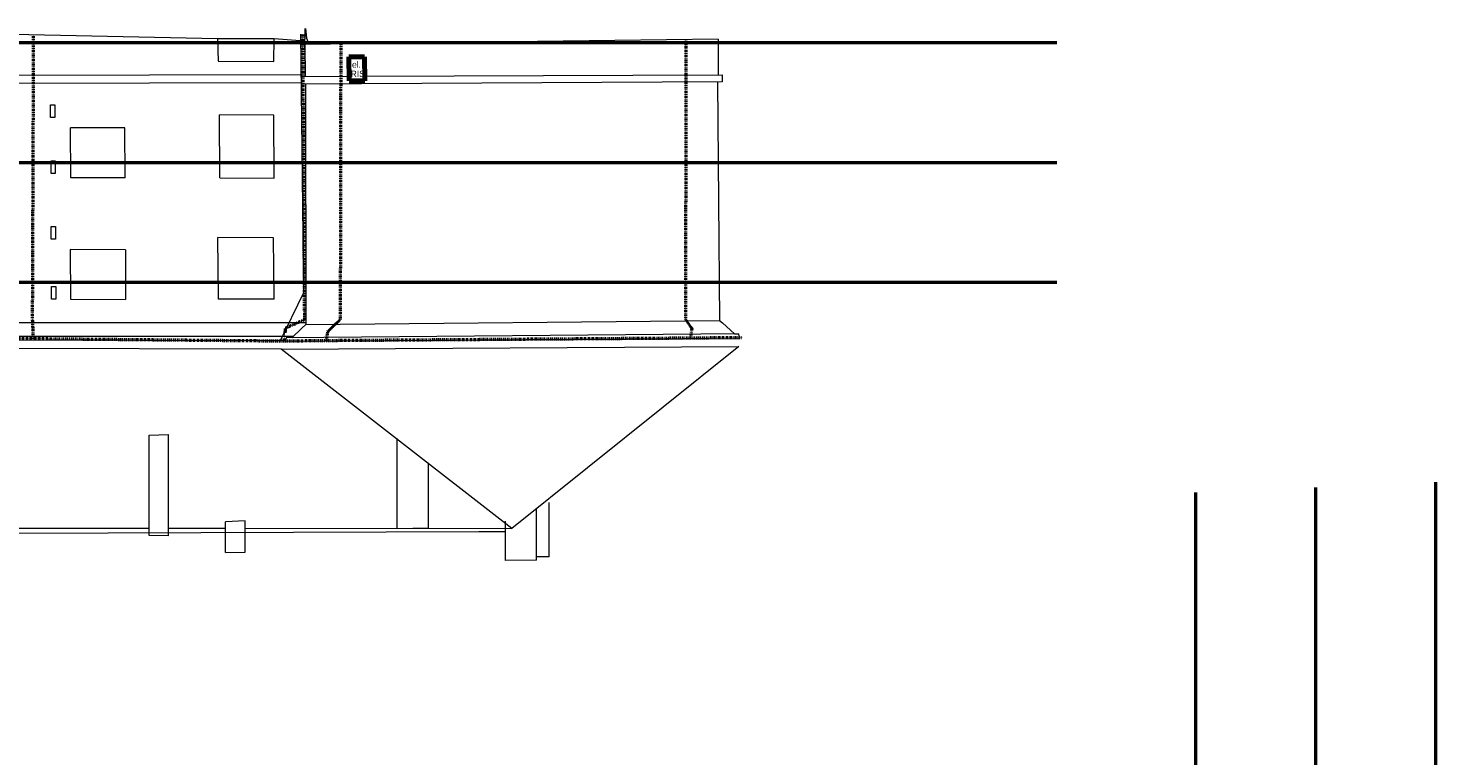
# Model space of a CAD drawing. Extents: x 9439 to 77518, y -36542 to 26174.
# Tile 7 of 7: x 43657 to 77111, y 8852 to 26160. Entities that reach past the tile are written whole.
import ezdxf

# ---------------------------------------------------------------- set-up
doc = ezdxf.new("R2010")
doc.units = 0
doc.header["$MEASUREMENT"] = 0
doc.linetypes.add('DGN Style 4', pattern=[0.565042, 0.282344, -0.141172, 0.000352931, -0.141172])
for name, color, linetype, lineweight in [('2D ČÁRY_Číslo_pera__5', 231, 'Continuous', 50), ('blok I_hromosvody_Číslo_pera__4', 91, 'Continuous', 13), ('blok I_okapy_Číslo_pera__5', 231, 'Continuous', 50), ('blok I_pohled1_RIS_Číslo_pera__6', 190, 'Continuous', 70), ('blok I_pohled3_fasáda_Číslo_pera__1', 7, 'Continuous', 15), ('blok I_pohled3_fasáda_Číslo_pera__6', 190, 'Continuous', 70), ('blok I_pohled3_střecha_Číslo_pera__1', 7, 'Continuous', 15), ('blok I_pohled5_fasáda_Číslo_pera__1', 7, 'Continuous', 15), ('blok I_pohled5_mřížky_Číslo_pera__4', 91, 'Continuous', 13), ('blok I_pohled5_okna_Číslo_pera__3', 150, 'Continuous', 13), ('blok I_pohled5_střecha_Číslo_pera__1', 7, 'Continuous', 15)]:
    doc.layers.add(name, color=color, linetype=linetype, lineweight=lineweight)
for name, color, linetype, lineweight, true_color in [('blok I_komíny_Číslo_pera__252', 7, 'Continuous', 13, 0x917be6), ('blok I_pohled3_terén_Číslo_pera__30', 7, 'Continuous', 13, 0xfed4ff), ('blok I_pohled4_terén_Číslo_pera__30', 7, 'Continuous', 13, 0xfed4ff), ('blok I_pohled5_terén_Číslo_pera__30', 7, 'Continuous', 13, 0xfed4ff)]:
    doc.layers.add(name, color=color, linetype=linetype, lineweight=lineweight, true_color=true_color)
doc.styles.add('GENERATED_STYLE_1', font='txt')

msp = doc.modelspace()

# ---------------------------------------------------------------- linework, layer by layer
at = {"layer": '2D ČÁRY_Číslo_pera__5', "linetype": 'Continuous'}
for p, q in [((68101, 25810), (19254, 25810)), ((68101, 22960), (19254, 22960)), ((68101, 20110), (19254, 20110)), ((71411, -32599), (71411, 15115)), ((74261, -32517), (74261, 15237)), ((77111, -32435), (77111, 15360))]:
    msp.add_line(p, q, dxfattribs=at)
at = {"layer": 'blok I_hromosvody_Číslo_pera__4', "linetype": 'Continuous'}
for p, q in [((50126, 26014), (50203, 19865)), ((50203, 19865), (49623, 18677)), ((43353, 14146), (54368, 14189)), ((54368, 14189), (55000, 14192))]:
    msp.add_line(p, q, dxfattribs=at)
at = {"layer": 'blok I_komíny_Číslo_pera__252', "linetype": 'Continuous'}
for p, q in [((46537, 16482), (46989, 16494)), ((46537, 14090), (46537, 16482)), ((46989, 14088), (46989, 16494)), ((52424, 14251), (52424, 16397)), ((53171, 14269), (53170, 15819)), ((56043, 13585), (56043, 14879)), ((48815, 14442), (48351, 14419)), ((48351, 13691), (48351, 14419)), ((48815, 13697), (48815, 14442)), ((55000, 13501), (55000, 14435)), ((55738, 13505), (55738, 14711)), ((46989, 14088), (46537, 14090)), ((53171, 14269), (52424, 14251)), ((48351, 13691), (48815, 13697)), ((55738, 13505), (55000, 13501)), ((56043, 13585), (55738, 13587))]:
    msp.add_line(p, q, dxfattribs=at)
at = {"layer": 'blok I_okapy_Číslo_pera__5', "linetype": 'DGN Style 4'}
for p, q in [((43780, 25993), (43755, 19238)), ((50179, 26020), (50222, 19223)), ((51086, 25782), (51074, 19227)), ((59290, 25900), (59278, 19240)), ((43755, 19238), (43767, 19000)), ((50222, 19223), (49769, 19019)), ((51074, 19227), (50772, 18938)), ((59278, 19240), (59429, 19013)), ((43765, 18770), (26755, 18766)), ((43767, 19000), (43765, 18770)), ((49739, 18713), (43765, 18770)), ((49745, 18790), (49739, 18713)), ((49769, 19019), (49745, 18790)), ((50772, 18938), (50735, 18725)), ((59394, 18786), (50735, 18725)), ((59429, 19013), (59394, 18786)), ((60631, 18798), (59394, 18786)), ((50735, 18725), (49739, 18713))]:
    msp.add_line(p, q, dxfattribs=at)
at = {"layer": 'blok I_pohled3_fasáda_Číslo_pera__1', "linetype": 'Continuous'}
for p, q in [((50229, 25772), (50238, 25011)), ((60056, 25895), (60053, 25047)), ((50152, 24829), (50151, 25058)), ((50151, 25011), (51288, 25015)), ((60149, 24881), (50152, 24829)), ((50246, 24829), (50253, 19108)), ((51658, 25017), (60147, 25049)), ((60041, 24879), (60087, 19204)), ((60147, 25049), (60149, 24881)), ((50253, 19108), (50158, 19028)), ((50253, 19108), (60087, 19204)), ((60087, 19204), (60161, 19151)), ((60161, 19151), (60445, 18886)), ((49787, 18795), (49777, 18719)), ((49777, 18719), (60554, 18780)), ((60542, 18891), (49787, 18795)), ((50158, 19028), (49920, 18796)), ((60445, 18886), (60542, 18891)), ((60542, 18891), (60554, 18780))]:
    msp.add_line(p, q, dxfattribs=at)
at = {"layer": 'blok I_pohled3_fasáda_Číslo_pera__6', "linetype": 'Continuous'}
for p, q in [((51282, 25475), (51652, 25477)), ((51282, 25475), (51289, 24905)), ((51652, 25477), (51659, 24907)), ((51289, 24905), (51659, 24907))]:
    msp.add_line(p, q, dxfattribs=at)
at = {"layer": 'blok I_pohled3_střecha_Číslo_pera__1', "linetype": 'Continuous'}
for p, q in [((49670, 18523), (60547, 18586)), ((55152, 14262), (49670, 18523)), ((60547, 18586), (55152, 14262))]:
    msp.add_line(p, q, dxfattribs=at)
at = {"layer": 'blok I_pohled3_terén_Číslo_pera__30', "linetype": 'Continuous'}
for p, q in [((50229, 25772), (50228, 25848)), ((60056, 25895), (50229, 25772))]:
    msp.add_line(p, q, dxfattribs=at)
at = {"layer": 'blok I_pohled4_terén_Číslo_pera__30', "linetype": 'Continuous'}
for p, q in [((50230, 25632), (50244, 26150)), ((50247, 26150), (50272, 25923)), ((50272, 25923), (50303, 25841))]:
    msp.add_line(p, q, dxfattribs=at)
at = {"layer": 'blok I_pohled5_fasáda_Číslo_pera__1', "linetype": 'Continuous'}
for p, q in [((36386, 25024), (50151, 25058)), ((36386, 24832), (50151, 24865)), ((50253, 19155), (27302, 19155)), ((26841, 18835), (49961, 18836)), ((49777, 18723), (26843, 18767))]:
    msp.add_line(p, q, dxfattribs=at)
at = {"layer": 'blok I_pohled5_mřížky_Číslo_pera__4', "linetype": 'Continuous'}
for p, q in [((44191, 24032), (44191, 24332)), ((44191, 24332), (44291, 24332)), ((44291, 24332), (44291, 24032)), ((44291, 24032), (44191, 24032)), ((44201, 22700), (44201, 23000)), ((44201, 23000), (44301, 23000)), ((44301, 23000), (44301, 22700)), ((44301, 22700), (44201, 22700)), ((44207, 21139), (44207, 21439)), ((44207, 21439), (44307, 21439)), ((44307, 21439), (44307, 21139)), ((44307, 21139), (44207, 21139)), ((44212, 19713), (44212, 20013)), ((44212, 20013), (44312, 20013)), ((44312, 20013), (44312, 19713)), ((44312, 19713), (44212, 19713))]:
    msp.add_line(p, q, dxfattribs=at)
at = {"layer": 'blok I_pohled5_okna_Číslo_pera__3', "linetype": 'Continuous'}
for p, q in [((49506, 25908), (48160, 25903)), ((48160, 25903), (48171, 25374)), ((49497, 25369), (49506, 25908)), ((48171, 25374), (49497, 25369)), ((48215, 22600), (48208, 24098)), ((49497, 24093), (48208, 24098)), ((49504, 22595), (49497, 24093)), ((44674, 22601), (44664, 23788)), ((45952, 23785), (44664, 23788)), ((45962, 22598), (45952, 23785)), ((45962, 22598), (44674, 22601)), ((48215, 22600), (49504, 22595)), ((48179, 19713), (48164, 21177)), ((49488, 21174), (48164, 21177)), ((49503, 19710), (49488, 21174)), ((44656, 20894), (44662, 19715)), ((45967, 20886), (44656, 20894)), ((45967, 20886), (45972, 19707)), ((44662, 19715), (45972, 19707)), ((49503, 19710), (48179, 19713))]:
    msp.add_line(p, q, dxfattribs=at)
at = {"layer": 'blok I_pohled5_střecha_Číslo_pera__1', "linetype": 'Continuous'}
for p, q in [((49670, 18523), (26769, 18583)), ((39129, 14270), (46537, 14266)), ((46989, 14266), (48351, 14265)), ((48815, 14265), (55152, 14262))]:
    msp.add_line(p, q, dxfattribs=at)
at = {"layer": 'blok I_pohled5_terén_Číslo_pera__30', "linetype": 'Continuous'}
for p, q in [((48160, 25903), (36388, 26160)), ((49506, 25908), (48160, 25903)), ((50228, 25848), (49506, 25908))]:
    msp.add_line(p, q, dxfattribs=at)

# ---------------------------------------------------------------- texts
at = {"layer": 'blok I_pohled1_RIS_Číslo_pera__6', "linetype": 'Continuous', "char_height": 150, "attachment_point": 1, "style": 'GENERATED_STYLE_1'}
for s, insert in [('{RIS}', (51323, 25147)), ('{el.}', (51354, 25368))]:
    msp.add_mtext(s, dxfattribs=dict(at, insert=insert))

doc.saveas('drawing.dxf')
